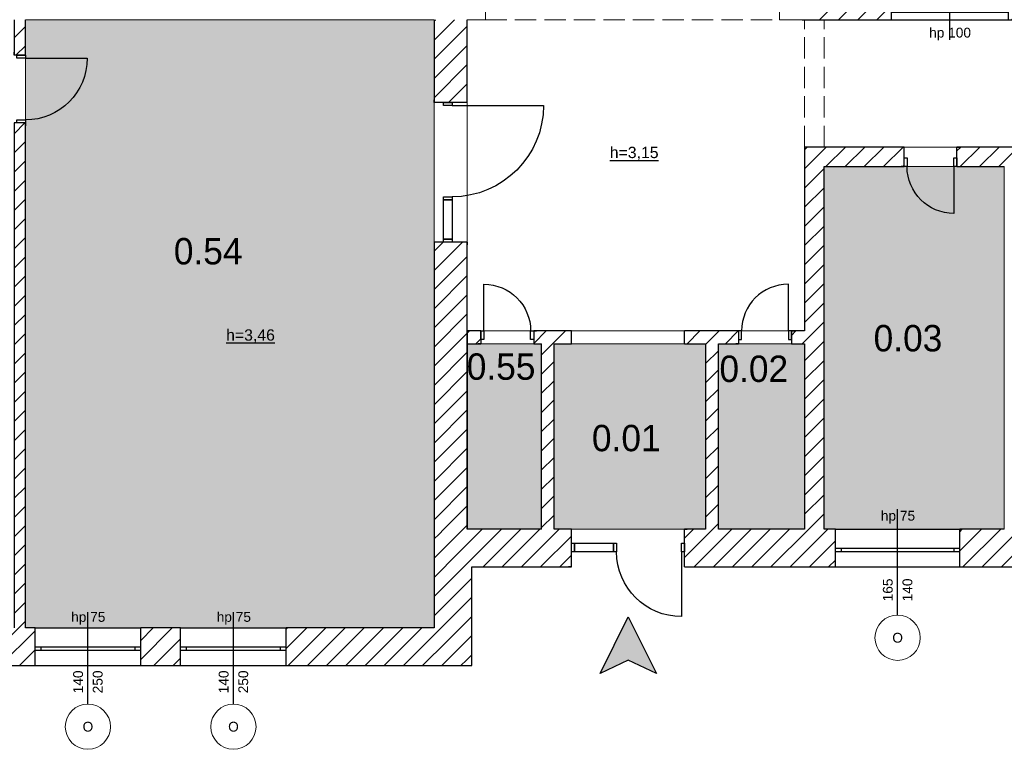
# Model space of a CAD drawing. Header units: millimetres. Extents: x -40063 to 512011, y 350190 to 687060.
# Tile 21 of 256: x 75052 to 88107, y 454526 to 464207. Entities that reach past the tile are written whole.
import ezdxf
from ezdxf.enums import TextEntityAlignment as Align

# ---------------------------------------------------------------- set-up
doc = ezdxf.new("R2010")
doc.units = ezdxf.units.MM
doc.linetypes.add('Krawędzie ukryte', pattern=[391.222223, 282.222223, -109])
doc.layers.get('0').update_dxf_attribs({"color": 8})
for name, color, linetype in [('2D - Ogólne', 8, 'Continuous'), ('Elementy Modelu - Strefy', 8, 'Continuous'), ('Konstrukcja - Ściany zew', 8, 'Continuous'), ('Opisy - Teksty', 8, 'Continuous')]:
    doc.layers.add(name, color=color, linetype=linetype)
doc.styles.add('GENERATED_STYLE_1', font='arial.ttf')
doc.styles.add('GENERATED_STYLE_2', font='txt')
doc.styles.get("Standard").update_dxf_attribs({"font": 'arial.ttf'})
pattern_1 = [(45, (2007650.3, -1666877.53), (-127.279217, 127.279217), [])]

# ---------------------------------------------------------------- blocks, each defined once
blk = doc.blocks.new('korytarz_0.55_44', base_point=(4356227, -2103445))
at = {"layer": 'Elementy Modelu - Strefy', "linetype": 'Continuous', "lineweight": 0}
blk.add_hatch(color=255, dxfattribs=at).paths.add_polyline_path([(4355743, -2103142), (4355743, -2105602), (4356723, -2105602), (4356723, -2103142)])
at = {"linetype": 'Continuous', "lineweight": 0, "flags": 1}
for tag in ['ROOM_NAME', 'ROOM_NUMBER', 'ROOM_AREA', 'ROOM_PERIM', 'ROOM_WALLS_SURF', 'ROOM_DOORS_SURF', 'ROOM_WINDS_SURF', 'ROOM_BASELEV', 'ROOM_HEIGHT', 'ROOM_NET_AREA', 'ROOM_REDUCED_AREA', 'ROOM_CALC_AREA', 'ROOM_VOLUME']:
    blk.add_attdef(tag, text='', height=200, dxfattribs=at).set_placement((4356227, -2103502), align=Align.BOTTOM_LEFT)
at = {"layer": 'Elementy Modelu - Strefy', "color": 5, "lineweight": 13, "insert": (4355733, -2103270), "char_height": 350, "attachment_point": 1, "style": 'GENERATED_STYLE_2'}
blk.add_mtext('{0.55}', dxfattribs=at)
blk = doc.blocks.new('sala 1_0.54_50', base_point=(4352369, -2101914))
at = {"layer": 'Elementy Modelu - Strefy', "linetype": 'Continuous', "lineweight": 0}
blk.add_hatch(color=255, dxfattribs=at).paths.add_polyline_path([(4349881, -2098842), (4349881, -2106912), (4355301, -2106912), (4355301, -2098842)])
at = {"linetype": 'Continuous', "lineweight": 0, "flags": 1}
for tag in ['ROOM_NAME', 'ROOM_NUMBER', 'ROOM_AREA', 'ROOM_PERIM', 'ROOM_WALLS_SURF', 'ROOM_DOORS_SURF', 'ROOM_WINDS_SURF', 'ROOM_BASELEV', 'ROOM_HEIGHT', 'ROOM_NET_AREA', 'ROOM_REDUCED_AREA', 'ROOM_CALC_AREA', 'ROOM_VOLUME']:
    blk.add_attdef(tag, text='', height=200, dxfattribs=at).set_placement((4352369, -2101971), align=Align.BOTTOM_LEFT)
at = {"layer": 'Elementy Modelu - Strefy', "color": 5, "lineweight": 13, "insert": (4351850, -2101739), "char_height": 350, "attachment_point": 1, "style": 'GENERATED_STYLE_2'}
blk.add_mtext('{0.54}', dxfattribs=at)
blk = doc.blocks.new('pokój dyrektora_0.03_116', base_point=(4361645, -2103068))
at = {"layer": 'Elementy Modelu - Strefy', "linetype": 'Continuous', "lineweight": 0}
blk.add_hatch(color=255, dxfattribs=at).paths.add_polyline_path([(4360471, -2105602), (4362861, -2105602), (4362861, -2100792), (4360471, -2100792)])
at = {"linetype": 'Continuous', "lineweight": 0, "flags": 1}
for tag in ['ROOM_NAME', 'ROOM_NUMBER', 'ROOM_AREA', 'ROOM_PERIM', 'ROOM_WALLS_SURF', 'ROOM_DOORS_SURF', 'ROOM_WINDS_SURF', 'ROOM_BASELEV', 'ROOM_HEIGHT', 'ROOM_NET_AREA', 'ROOM_REDUCED_AREA', 'ROOM_CALC_AREA', 'ROOM_VOLUME']:
    blk.add_attdef(tag, text='', height=200, dxfattribs=at).set_placement((4361645, -2103125), align=Align.BOTTOM_LEFT)
at = {"layer": 'Elementy Modelu - Strefy', "color": 5, "lineweight": 13, "insert": (4361128, -2102893), "char_height": 350, "attachment_point": 1, "style": 'GENERATED_STYLE_2'}
blk.add_mtext('{0.03}', dxfattribs=at)
blk = doc.blocks.new('archiwum_0.02_118', base_point=(4359603, -2103474))
at = {"layer": 'Elementy Modelu - Strefy', "linetype": 'Continuous', "lineweight": 0}
blk.add_hatch(color=255, dxfattribs=at).paths.add_polyline_path([(4360211, -2105602), (4360211, -2103142), (4359071, -2103142), (4359071, -2105602)])
at = {"linetype": 'Continuous', "lineweight": 0, "flags": 1}
for tag in ['ROOM_NAME', 'ROOM_NUMBER', 'ROOM_AREA', 'ROOM_PERIM', 'ROOM_WALLS_SURF', 'ROOM_DOORS_SURF', 'ROOM_WINDS_SURF', 'ROOM_BASELEV', 'ROOM_HEIGHT', 'ROOM_NET_AREA', 'ROOM_REDUCED_AREA', 'ROOM_CALC_AREA', 'ROOM_VOLUME']:
    blk.add_attdef(tag, text='', height=200, dxfattribs=at).set_placement((4359603, -2103531), align=Align.BOTTOM_LEFT)
at = {"layer": 'Elementy Modelu - Strefy', "color": 5, "lineweight": 13, "insert": (4359084, -2103299), "char_height": 350, "attachment_point": 1, "style": 'GENERATED_STYLE_2'}
blk.add_mtext('{0.02}', dxfattribs=at)
blk = doc.blocks.new('wiatrołap_0.01_122', base_point=(4357861, -2104393))
at = {"layer": 'Elementy Modelu - Strefy', "linetype": 'Continuous', "lineweight": 0}
blk.add_hatch(color=255, dxfattribs=at).paths.add_polyline_path([(4356891, -2105602), (4358901, -2105602), (4358901, -2103142), (4356891, -2103142)])
at = {"linetype": 'Continuous', "lineweight": 0, "flags": 1}
for tag in ['ROOM_NAME', 'ROOM_NUMBER', 'ROOM_AREA', 'ROOM_PERIM', 'ROOM_WALLS_SURF', 'ROOM_DOORS_SURF', 'ROOM_WINDS_SURF', 'ROOM_BASELEV', 'ROOM_HEIGHT', 'ROOM_NET_AREA', 'ROOM_REDUCED_AREA', 'ROOM_CALC_AREA', 'ROOM_VOLUME']:
    blk.add_attdef(tag, text='', height=200, dxfattribs=at).set_placement((4357861, -2104450), align=Align.BOTTOM_LEFT)
at = {"layer": 'Elementy Modelu - Strefy', "color": 5, "lineweight": 13, "insert": (4357393, -2104218), "char_height": 350, "attachment_point": 1, "style": 'GENERATED_STYLE_2'}
blk.add_mtext('{0.01}', dxfattribs=at)
blk = doc.blocks.new('Okno 16')
at = {"layer": 'Konstrukcja - Ściany zew', "linetype": 'Continuous'}
for p, q in [((-825, 200), (825, 200)), ((-750, 0), (-825, 0)), ((-825, 0), (-825, -50)), ((-750, -50), (-750, 0)), ((750, 0), (-750, 0)), ((825, 0), (750, 0)), ((750, 0), (750, -50)), ((825, 0), (825, -50)), ((-825, -50), (-750, -50)), ((-750, -50), (750, -50)), ((750, -50), (825, -50)), ((-825, -300), (825, -300))]:
    blk.add_line(p, q, dxfattribs=at)
blk = doc.blocks.new('Znacznik O 16_123')
at = {"layer": 'Konstrukcja - Ściany zew', "linetype": 'Continuous'}
blk.add_line((0, -1140), (0, 268), dxfattribs=at)
at = {"layer": 'Konstrukcja - Ściany zew', "color": 251, "linetype": 'Continuous', "lineweight": 13}
for start, end in [(0, 180), (180, 0)]:
    blk.add_arc((0, -1440), 300, start, end, dxfattribs=at)
at = {"layer": 'Konstrukcja - Ściany zew', "char_height": 130, "attachment_point": 7, "style": 'GENERATED_STYLE_1'}
for s, insert in [('{hp 75}', (-222, 75)), ('{O}', (-70, -1507))]:
    blk.add_mtext(s, dxfattribs=dict(at, insert=insert))
at = {"layer": 'Konstrukcja - Ściany zew', "char_height": 130, "attachment_point": 7, "rotation": 90, "style": 'GENERATED_STYLE_1'}
for s, insert in [('{165}', (-63, -957)), ('{140}', (197, -957))]:
    blk.add_mtext(s, dxfattribs=dict(at, insert=insert))
blk = doc.blocks.new('Okno 16_2')
at = {"layer": 'Konstrukcja - Ściany zew', "linetype": 'Continuous'}
for p, q in [((-825, 200), (825, 200)), ((-750, 0), (-825, 0)), ((-825, 0), (-825, -50)), ((-750, -50), (-750, 0)), ((750, 0), (-750, 0)), ((825, 0), (750, 0)), ((750, 0), (750, -50)), ((825, 0), (825, -50)), ((-825, -50), (-750, -50)), ((-750, -50), (750, -50)), ((750, -50), (825, -50)), ((-825, -300), (825, -300))]:
    blk.add_line(p, q, dxfattribs=at)
blk = doc.blocks.new('Znacznik O 16_124')
at = {"layer": 'Konstrukcja - Ściany zew', "linetype": 'Continuous'}
blk.add_line((0, -1140), (0, 268), dxfattribs=at)
at = {"layer": 'Konstrukcja - Ściany zew', "color": 251, "linetype": 'Continuous', "lineweight": 13}
for start, end in [(0, 180), (180, 0)]:
    blk.add_arc((0, -1440), 300, start, end, dxfattribs=at)
at = {"layer": 'Konstrukcja - Ściany zew', "char_height": 130, "attachment_point": 7, "style": 'GENERATED_STYLE_1'}
for s, insert in [('{hp 75}', (-222, 75)), ('{O}', (-70, -1507))]:
    blk.add_mtext(s, dxfattribs=dict(at, insert=insert))
at = {"layer": 'Konstrukcja - Ściany zew', "char_height": 130, "attachment_point": 7, "rotation": 90, "style": 'GENERATED_STYLE_1'}
for s, insert in [('{165}', (-63, -957)), ('{140}', (197, -957))]:
    blk.add_mtext(s, dxfattribs=dict(at, insert=insert))
blk = doc.blocks.new('Drzwi z panelem bocznym 16')
at = {"layer": 'Konstrukcja - Ściany zew', "linetype": 'Continuous'}
for p, q in [((710, 0), (710, 860)), ((-750, 200), (-787, 200)), ((-750, 200), (-750, 0)), ((750, 200), (750, 0)), ((750, 200), (787, 200)), ((-710, 0), (-750, 0)), ((-750, 0), (-750, -115)), ((-750, 0), (-750, -115)), ((-190, 0), (-710, 0)), ((-710, 0), (-710, -115)), ((-710, -115), (-710, 0)), ((-190, -115), (-190, 0)), ((-150, 0), (-190, 0)), ((-190, 0), (-190, -115)), ((-150, -115), (-150, 0)), ((750, 0), (710, 0)), ((710, 0), (710, -115)), ((750, -115), (750, 0)), ((750, 0), (750, -115)), ((-750, -115), (-710, -115)), ((-750, -115), (-750, -300)), ((-710, -115), (-190, -115)), ((-190, -115), (-150, -115)), ((710, -115), (750, -115)), ((750, -115), (750, -300)), ((-750, -300), (-787, -300)), ((750, -300), (787, -300))]:
    blk.add_line(p, q, dxfattribs=at)
blk.add_arc((710, 0), 860, 90, 180, dxfattribs=at)
blk = doc.blocks.new('Ściana_1', base_point=(4355301, -2105602))
at = {"layer": 'Konstrukcja - Ściany zew', "linetype": 'Continuous'}
h = blk.add_hatch(dxfattribs=at)
h.set_pattern_fill('Bloczki_ceramiczne', color=256, style=0, pattern_type=2)
h.set_pattern_definition(pattern_1)
h.paths.add_polyline_path([(4355301, -2105602), (4355801, -2106102), (4357121, -2106102), (4357121, -2105902), (4357121, -2105787), (4357121, -2105602)])
h = blk.add_hatch(dxfattribs=at)
h.set_pattern_fill('Bloczki_ceramiczne', color=256, style=0, pattern_type=2)
h.set_pattern_definition(pattern_1)
h.paths.add_polyline_path([(4358621, -2105787), (4358621, -2105902), (4358621, -2106102), (4360621, -2106102), (4360621, -2105902), (4360621, -2105852), (4360621, -2105602), (4358621, -2105602)])
h = blk.add_hatch(dxfattribs=at)
h.set_pattern_fill('Bloczki_ceramiczne', color=256, style=0, pattern_type=2)
h.set_pattern_definition(pattern_1)
h.paths.add_polyline_path([(4362271, -2105852), (4362271, -2105902), (4362271, -2106102), (4363441, -2106102), (4363441, -2105902), (4363441, -2105852), (4363441, -2105602), (4362271, -2105602)])
h = blk.add_hatch(dxfattribs=at)
h.set_pattern_fill('Bloczki_ceramiczne', color=256, style=0, pattern_type=2)
h.set_pattern_definition(pattern_1)
h.paths.add_polyline_path([(4365091, -2106102), (4365461, -2106102), (4365961, -2105602), (4365091, -2105602), (4365091, -2105852), (4365091, -2105902)])
for p, q in [((4357121, -2105602), (4357084, -2105602)), ((4357121, -2105787), (4357121, -2105602)), ((4358621, -2105602), (4358658, -2105602)), ((4358621, -2105787), (4358621, -2105602)), ((4360621, -2105852), (4360621, -2105602)), ((4362271, -2105852), (4362271, -2105602)), ((4363441, -2105852), (4363441, -2105602)), ((4365091, -2105852), (4365091, -2105602)), ((4357121, -2105902), (4357121, -2105787)), ((4358621, -2105902), (4358621, -2105787)), ((4360621, -2105902), (4360621, -2105852)), ((4362271, -2105902), (4362271, -2105852)), ((4363441, -2105902), (4363441, -2105852)), ((4365091, -2105902), (4365091, -2105852)), ((4357121, -2106102), (4357121, -2105902)), ((4357121, -2106102), (4357121, -2105902)), ((4358621, -2106102), (4358621, -2105902)), ((4358621, -2106102), (4358621, -2105902)), ((4360621, -2106102), (4360621, -2105902)), ((4362271, -2106102), (4362271, -2105902)), ((4363441, -2106102), (4363441, -2105902)), ((4365091, -2106102), (4365091, -2105902)), ((4357121, -2106102), (4357084, -2106102)), ((4358621, -2106102), (4358658, -2106102))]:
    blk.add_line(p, q, dxfattribs=at)
at = {"layer": 'Konstrukcja - Ściany zew', "linetype": 'Continuous', "flags": 128}
for points in [[(4356721, -2105602), (4355741, -2105602)], [(4357121, -2105602), (4356891, -2105602)], [(4358901, -2105602), (4358621, -2105602)], [(4360211, -2105602), (4359071, -2105602)], [(4360621, -2105602), (4360471, -2105602)], [(4362861, -2105602), (4362271, -2105602)], [(4363441, -2105602), (4362981, -2105602)], [(4365711, -2105602), (4365091, -2105602)], [(4355801, -2106102), (4357121, -2106102)], [(4358621, -2106102), (4360621, -2106102)], [(4362271, -2106102), (4363441, -2106102)], [(4365091, -2106102), (4365461, -2106102)]]:
    blk.add_lwpolyline(points, dxfattribs=at)
at = {"layer": 'Konstrukcja - Ściany zew'}
for name, p in [('Znacznik O 16_123', (4361446, -2105602)), ('Znacznik O 16_124', (4364266, -2105602))]:
    blk.add_blockref(name, p, dxfattribs=at)
at = {"layer": 'Konstrukcja - Ściany zew', "linetype": 'Continuous', "xscale": -1, "zscale": 1000, "rotation": 180}
for name, p in [('Drzwi z panelem bocznym 16', (4357871, -2105902)), ('Okno 16', (4361446, -2105902))]:
    blk.add_blockref(name, p, dxfattribs=at)
at = {"layer": 'Konstrukcja - Ściany zew', "linetype": 'Continuous', "zscale": 1000, "rotation": 180}
blk.add_blockref('Okno 16_2', (4364266, -2105902), dxfattribs=at)
blk = doc.blocks.new('Okno 16_6')
at = {"layer": 'Konstrukcja - Ściany zew', "linetype": 'Continuous'}
for p, q in [((-775, 200), (775, 200)), ((-700, 0), (-775, 0)), ((-775, 0), (-775, -50)), ((-700, -50), (-700, 0)), ((700, 0), (-700, 0)), ((775, 0), (700, 0)), ((700, 0), (700, -50)), ((775, 0), (775, -50)), ((-775, -50), (-700, -50)), ((-700, -50), (700, -50)), ((700, -50), (775, -50)), ((-775, -150), (775, -150))]:
    blk.add_line(p, q, dxfattribs=at)
blk = doc.blocks.new('Znacznik O 16_117')
at = {"layer": 'Konstrukcja - Ściany zew', "linetype": 'Continuous'}
blk.add_line((0, -990), (0, 268), dxfattribs=at)
at = {"layer": 'Konstrukcja - Ściany zew', "color": 251, "linetype": 'Continuous', "lineweight": 13}
for start, end in [(0, 180), (180, 0)]:
    blk.add_arc((0, -1290), 300, start, end, dxfattribs=at)
at = {"layer": 'Konstrukcja - Ściany zew', "char_height": 130, "attachment_point": 7, "style": 'GENERATED_STYLE_1'}
for s, insert, rotation in [('{hp 100}', (272, 276), 180), ('{140}', (-197, -511), 270), ('{155}', (63, -511), 270), ('{O}', (70, -1223), 180)]:
    blk.add_mtext(s, dxfattribs=dict(at, insert=insert, rotation=rotation))
blk = doc.blocks.new('Okno 16_7')
at = {"layer": 'Konstrukcja - Ściany zew', "linetype": 'Continuous'}
for p, q in [((-400, 200), (400, 200)), ((-325, 0), (-400, 0)), ((-400, 0), (-400, -50)), ((-325, -50), (-325, 0)), ((325, 0), (-325, 0)), ((400, 0), (325, 0)), ((325, 0), (325, -50)), ((400, 0), (400, -50)), ((-400, -50), (-325, -50)), ((-325, -50), (325, -50)), ((325, -50), (400, -50)), ((-400, -150), (400, -150))]:
    blk.add_line(p, q, dxfattribs=at)
blk = doc.blocks.new('Znacznik O 16_118')
at = {"layer": 'Konstrukcja - Ściany zew', "linetype": 'Continuous'}
blk.add_line((0, -990), (0, 268), dxfattribs=at)
at = {"layer": 'Konstrukcja - Ściany zew', "color": 251, "linetype": 'Continuous', "lineweight": 13}
for start, end in [(0, 180), (180, 0)]:
    blk.add_arc((0, -1290), 300, start, end, dxfattribs=at)
at = {"layer": 'Konstrukcja - Ściany zew', "char_height": 130, "attachment_point": 7, "style": 'GENERATED_STYLE_1'}
for s, insert, rotation in [('{hp 100}', (272, 276), 180), ('{80}', (-197, -610), 270), ('{80}', (63, -610), 270), ('{O}', (70, -1223), 180)]:
    blk.add_mtext(s, dxfattribs=dict(at, insert=insert, rotation=rotation))
blk = doc.blocks.new('Okno 16_8')
at = {"layer": 'Konstrukcja - Ściany zew', "linetype": 'Continuous'}
for p, q in [((-400, 200), (400, 200)), ((-325, 0), (-400, 0)), ((-400, 0), (-400, -50)), ((-325, -50), (-325, 0)), ((325, 0), (-325, 0)), ((400, 0), (325, 0)), ((325, 0), (325, -50)), ((400, 0), (400, -50)), ((-400, -50), (-325, -50)), ((-325, -50), (325, -50)), ((325, -50), (400, -50)), ((-400, -150), (400, -150))]:
    blk.add_line(p, q, dxfattribs=at)
blk = doc.blocks.new('Znacznik O 16_119')
at = {"layer": 'Konstrukcja - Ściany zew', "linetype": 'Continuous'}
blk.add_line((0, -990), (0, 268), dxfattribs=at)
at = {"layer": 'Konstrukcja - Ściany zew', "color": 251, "linetype": 'Continuous', "lineweight": 13}
for start, end in [(0, 180), (180, 0)]:
    blk.add_arc((0, -1290), 300, start, end, dxfattribs=at)
at = {"layer": 'Konstrukcja - Ściany zew', "char_height": 130, "attachment_point": 7, "style": 'GENERATED_STYLE_1'}
for s, insert, rotation in [('{hp 100}', (272, 276), 180), ('{80}', (-197, -610), 270), ('{80}', (63, -610), 270), ('{O}', (70, -1223), 180)]:
    blk.add_mtext(s, dxfattribs=dict(at, insert=insert, rotation=rotation))
blk = doc.blocks.new('Ściana_5', base_point=(4370861, -2098842))
at = {"layer": 'Konstrukcja - Ściany zew', "linetype": 'Continuous'}
h = blk.add_hatch(dxfattribs=at)
h.set_pattern_fill('Bloczki_ceramiczne', color=256, style=0, pattern_type=2)
h.set_pattern_definition(pattern_1)
h.paths.add_polyline_path([(4360181, -2098842), (4361361, -2098842), (4361361, -2098742), (4361361, -2098692), (4361361, -2098492), (4360681, -2098492)])
h = blk.add_hatch(dxfattribs=at)
h.set_pattern_fill('Bloczki_ceramiczne', color=256, style=0, pattern_type=2)
h.set_pattern_definition(pattern_1)
h.paths.add_polyline_path([(4362911, -2098742), (4362911, -2098842), (4364641, -2098842), (4364641, -2098742), (4364641, -2098692), (4364641, -2098492), (4362911, -2098492), (4362911, -2098692)])
h = blk.add_hatch(dxfattribs=at)
h.set_pattern_fill('Bloczki_ceramiczne', color=256, style=0, pattern_type=2)
h.set_pattern_definition(pattern_1)
h.paths.add_polyline_path([(4365441, -2098742), (4365441, -2098842), (4366491, -2098842), (4366491, -2098742), (4366491, -2098692), (4366491, -2098492), (4365441, -2098492), (4365441, -2098692)])
h = blk.add_hatch(dxfattribs=at)
h.set_pattern_fill('Bloczki_ceramiczne', color=256, style=0, pattern_type=2)
h.set_pattern_definition(pattern_1)
h.paths.add_polyline_path([(4367291, -2098492), (4367291, -2098692), (4367291, -2098742), (4367291, -2098842), (4370861, -2098842), (4371361, -2098492)])
for p, q in [((4361361, -2098492), (4361361, -2098692)), ((4362911, -2098492), (4362911, -2098692)), ((4364641, -2098492), (4364641, -2098692)), ((4365441, -2098492), (4365441, -2098692)), ((4366491, -2098492), (4366491, -2098692)), ((4367291, -2098492), (4367291, -2098692)), ((4361361, -2098692), (4361361, -2098742)), ((4362911, -2098692), (4362911, -2098742)), ((4364641, -2098692), (4364641, -2098742)), ((4365441, -2098692), (4365441, -2098742)), ((4366491, -2098692), (4366491, -2098742)), ((4367291, -2098692), (4367291, -2098742)), ((4361361, -2098742), (4361361, -2098842)), ((4362911, -2098742), (4362911, -2098842)), ((4364641, -2098742), (4364641, -2098842)), ((4365441, -2098742), (4365441, -2098842)), ((4366491, -2098742), (4366491, -2098842)), ((4367291, -2098742), (4367291, -2098842))]:
    blk.add_line(p, q, dxfattribs=at)
at = {"layer": 'Konstrukcja - Ściany zew', "linetype": 'Continuous', "flags": 128}
for points in [[(4361361, -2098492), (4360681, -2098492)], [(4364641, -2098492), (4362911, -2098492)], [(4366491, -2098492), (4365441, -2098492)], [(4371361, -2098492), (4367291, -2098492)], [(4360181, -2098842), (4361361, -2098842)], [(4362911, -2098842), (4364342, -2098842)], [(4364462, -2098842), (4364641, -2098842)], [(4365441, -2098842), (4365711, -2098842)], [(4365961, -2098842), (4366491, -2098842)], [(4367291, -2098842), (4370861, -2098842)]]:
    blk.add_lwpolyline(points, dxfattribs=at)
at = {"layer": 'Konstrukcja - Ściany zew', "rotation": 180}
for name, p in [('Znacznik O 16_117', (4362136, -2098842)), ('Znacznik O 16_118', (4365041, -2098842)), ('Znacznik O 16_119', (4366891, -2098842))]:
    blk.add_blockref(name, p, dxfattribs=at)
at = {"layer": 'Konstrukcja - Ściany zew', "linetype": 'Continuous', "zscale": 1000}
for name, p in [('Okno 16_6', (4362136, -2098692)), ('Okno 16_7', (4365041, -2098692))]:
    blk.add_blockref(name, p, dxfattribs=at)
at = {"layer": 'Konstrukcja - Ściany zew', "linetype": 'Continuous', "xscale": -1, "zscale": 1000}
blk.add_blockref('Okno 16_8', (4366891, -2098692), dxfattribs=at)
blk = doc.blocks.new('Ściana_7', base_point=(4356891, -2103142))
at = {"layer": 'Konstrukcja - Ściany zew', "linetype": 'Continuous'}
h = blk.add_hatch(dxfattribs=at)
h.set_pattern_fill('Bloczki_ceramiczne', color=256, style=0, pattern_type=2)
h.set_pattern_definition(pattern_1)
h.paths.add_polyline_path([(4356721, -2103142), (4356721, -2105602), (4356891, -2105602), (4356891, -2103142)])
at = {"layer": 'Konstrukcja - Ściany zew', "linetype": 'Continuous', "flags": 128}
for points in [[(4356721, -2103142), (4356721, -2105602)], [(4356891, -2105602), (4356891, -2103142)]]:
    blk.add_lwpolyline(points, dxfattribs=at)
blk = doc.blocks.new('Ściana_8', base_point=(4358901, -2103142))
at = {"layer": 'Konstrukcja - Ściany zew', "linetype": 'Continuous'}
h = blk.add_hatch(dxfattribs=at)
h.set_pattern_fill('Bloczki_ceramiczne', color=256, style=0, pattern_type=2)
h.set_pattern_definition(pattern_1)
h.paths.add_polyline_path([(4358901, -2103142), (4358901, -2105602), (4359071, -2105602), (4359071, -2103142)])
at = {"layer": 'Konstrukcja - Ściany zew', "linetype": 'Continuous', "flags": 128}
for points in [[(4358901, -2103142), (4358901, -2105602)], [(4359071, -2105602), (4359071, -2103142)]]:
    blk.add_lwpolyline(points, dxfattribs=at)
blk = doc.blocks.new('Prosty otwór drzwiowy')
at = {"layer": 'Konstrukcja - Ściany zew', "linetype": 'Continuous'}
for p, q in [((-750, 0), (-750, -170)), ((750, 0), (750, -170))]:
    blk.add_line(p, q, dxfattribs=at)
blk = doc.blocks.new('Drzwi 16_2')
at = {"layer": 'Konstrukcja - Ściany zew', "linetype": 'Continuous'}
for p, q in [((310, 0), (310, 620)), ((-350, 0), (-387, 0)), ((-310, 0), (-350, 0)), ((-350, 0), (-350, -115)), ((-350, 0), (-350, -115)), ((-310, -115), (-310, 0)), ((350, 0), (310, 0)), ((310, 0), (310, -115)), ((350, -115), (350, 0)), ((350, 0), (350, -115)), ((350, 0), (387, 0)), ((-350, -115), (-310, -115)), ((-350, -115), (-350, -170)), ((310, -115), (350, -115)), ((350, -115), (350, -170)), ((-350, -170), (-387, -170)), ((350, -170), (387, -170))]:
    blk.add_line(p, q, dxfattribs=at)
blk.add_arc((310, 0), 620, 90, 180, dxfattribs=at)
blk = doc.blocks.new('Drzwi 16_3')
at = {"layer": 'Konstrukcja - Ściany zew', "linetype": 'Continuous'}
for p, q in [((310, 0), (310, 620)), ((-350, 0), (-387, 0)), ((-310, 0), (-350, 0)), ((-350, 0), (-350, -115)), ((-350, 0), (-350, -115)), ((-310, -115), (-310, 0)), ((350, 0), (310, 0)), ((310, 0), (310, -115)), ((350, -115), (350, 0)), ((350, 0), (350, -115)), ((350, 0), (387, 0)), ((-350, -115), (-310, -115)), ((-350, -115), (-350, -170)), ((310, -115), (350, -115)), ((350, -115), (350, -170)), ((-350, -170), (-387, -170)), ((350, -170), (387, -170))]:
    blk.add_line(p, q, dxfattribs=at)
blk.add_arc((310, 0), 620, 90, 180, dxfattribs=at)
blk = doc.blocks.new('Ściana_9', base_point=(4360211, -2103142))
at = {"layer": 'Konstrukcja - Ściany zew', "linetype": 'Continuous'}
h = blk.add_hatch(dxfattribs=at)
h.set_pattern_fill('Bloczki_ceramiczne', color=256, style=0, pattern_type=2)
h.set_pattern_definition(pattern_1)
h.paths.add_polyline_path([(4355741, -2103142), (4355921, -2103142), (4355921, -2103087), (4355921, -2102972), (4355741, -2102972)])
h = blk.add_hatch(dxfattribs=at)
h.set_pattern_fill('Bloczki_ceramiczne', color=256, style=0, pattern_type=2)
h.set_pattern_definition(pattern_1)
h.paths.add_polyline_path([(4356621, -2103087), (4356621, -2103142), (4357121, -2103142), (4357121, -2102972), (4356621, -2102972)])
h = blk.add_hatch(dxfattribs=at)
h.set_pattern_fill('Bloczki_ceramiczne', color=256, style=0, pattern_type=2)
h.set_pattern_definition(pattern_1)
h.paths.add_polyline_path([(4358621, -2103142), (4359338, -2103142), (4359338, -2103087), (4359338, -2102972), (4358621, -2102972)])
h = blk.add_hatch(dxfattribs=at)
h.set_pattern_fill('Bloczki_ceramiczne', color=256, style=0, pattern_type=2)
h.set_pattern_definition(pattern_1)
h.paths.add_polyline_path([(4360038, -2102972), (4360038, -2103087), (4360038, -2103142), (4360211, -2103142), (4360211, -2102972)])
for p, q in [((4355921, -2102972), (4355884, -2102972)), ((4355921, -2102972), (4355921, -2103087)), ((4356621, -2102972), (4356658, -2102972)), ((4356621, -2102972), (4356621, -2103087)), ((4359338, -2102972), (4359301, -2102972)), ((4359338, -2102972), (4359338, -2103087)), ((4360038, -2102972), (4360075, -2102972)), ((4360038, -2102972), (4360038, -2103087)), ((4355921, -2103142), (4355884, -2103142)), ((4355921, -2103087), (4355921, -2103142)), ((4356621, -2103087), (4356621, -2103142)), ((4356621, -2103142), (4356658, -2103142)), ((4359338, -2103142), (4359301, -2103142)), ((4359338, -2103087), (4359338, -2103142)), ((4360038, -2103087), (4360038, -2103142)), ((4360038, -2103142), (4360075, -2103142))]:
    blk.add_line(p, q, dxfattribs=at)
at = {"layer": 'Konstrukcja - Ściany zew', "linetype": 'Continuous', "flags": 128}
for points in [[(4355921, -2102972), (4355741, -2102972)], [(4355741, -2102972), (4355741, -2103142)], [(4357121, -2102972), (4356621, -2102972)], [(4359338, -2102972), (4358621, -2102972)], [(4360211, -2102972), (4360038, -2102972)], [(4355741, -2103142), (4355921, -2103142)], [(4356621, -2103142), (4356721, -2103142)], [(4356891, -2103142), (4357121, -2103142)], [(4358621, -2103142), (4358901, -2103142)], [(4359071, -2103142), (4359338, -2103142)], [(4360038, -2103142), (4360211, -2103142)]]:
    blk.add_lwpolyline(points, dxfattribs=at)
at = {"layer": 'Konstrukcja - Ściany zew', "linetype": 'Continuous', "xscale": -1, "zscale": 1000}
blk.add_blockref('Drzwi 16_2', (4356271, -2102972), dxfattribs=at)
at = {"layer": 'Konstrukcja - Ściany zew', "linetype": 'Continuous', "zscale": 1000}
blk.add_blockref('Drzwi 16_3', (4359688, -2102972), dxfattribs=at)
at = {"layer": 'Konstrukcja - Ściany zew', "linetype": 'Continuous', "xscale": -1, "zscale": 1000, "rotation": 180}
blk.add_blockref('Prosty otwór drzwiowy', (4357871, -2103142), dxfattribs=at)
blk = doc.blocks.new('Ściana_10', base_point=(4355301, -2105602))
at = {"layer": 'Konstrukcja - Ściany zew', "linetype": 'Continuous'}
h = blk.add_hatch(dxfattribs=at)
h.set_pattern_fill('Bloczki_ceramiczne', color=256, style=0, pattern_type=2)
h.set_pattern_definition(pattern_1)
h.paths.add_polyline_path([(4355301, -2105602), (4355301, -2106912), (4355801, -2107412), (4355801, -2106102)])
at = {"layer": 'Konstrukcja - Ściany zew', "linetype": 'Continuous', "flags": 128}
for points in [[(4355301, -2105602), (4355301, -2106912)], [(4355801, -2107412), (4355801, -2106102)]]:
    blk.add_lwpolyline(points, dxfattribs=at)
blk = doc.blocks.new('Okno 16_10')
at = {"layer": 'Konstrukcja - Ściany zew', "linetype": 'Continuous'}
for p, q in [((-700, 200), (700, 200)), ((-625, 0), (-700, 0)), ((-700, 0), (-700, -50)), ((-625, -50), (-625, 0)), ((625, 0), (-625, 0)), ((700, 0), (625, 0)), ((625, 0), (625, -50)), ((700, 0), (700, -50)), ((-700, -50), (-625, -50)), ((-625, -50), (625, -50)), ((625, -50), (700, -50)), ((-700, -300), (700, -300))]:
    blk.add_line(p, q, dxfattribs=at)
blk = doc.blocks.new('Znacznik O 16_106')
at = {"layer": 'Konstrukcja - Ściany zew', "linetype": 'Continuous'}
blk.add_line((0, 510), (0, -708), dxfattribs=at)
at = {"layer": 'Konstrukcja - Ściany zew', "color": 251, "linetype": 'Continuous', "lineweight": 13}
for start, end in [(0, 180), (180, 0)]:
    blk.add_arc((0, 810), 300, start, end, dxfattribs=at)
at = {"layer": 'Konstrukcja - Ściany zew', "char_height": 130, "attachment_point": 7, "style": 'GENERATED_STYLE_1'}
for s, insert, rotation in [('{O}', (70, 877), 180), ('{250}', (-197, 367), 270), ('{140}', (63, 367), 270), ('{hp 75}', (222, -542), 180)]:
    blk.add_mtext(s, dxfattribs=dict(at, insert=insert, rotation=rotation))
blk = doc.blocks.new('Znacznik O 16_107')
at = {"layer": 'Konstrukcja - Ściany zew', "linetype": 'Continuous'}
blk.add_line((0, 510), (0, -708), dxfattribs=at)
at = {"layer": 'Konstrukcja - Ściany zew', "color": 251, "linetype": 'Continuous', "lineweight": 13}
for start, end in [(0, 180), (180, 0)]:
    blk.add_arc((0, 810), 300, start, end, dxfattribs=at)
at = {"layer": 'Konstrukcja - Ściany zew', "char_height": 130, "attachment_point": 7, "style": 'GENERATED_STYLE_1'}
for s, insert, rotation in [('{O}', (70, 877), 180), ('{250}', (-197, 367), 270), ('{140}', (63, 367), 270), ('{hp 75}', (222, -542), 180)]:
    blk.add_mtext(s, dxfattribs=dict(at, insert=insert, rotation=rotation))
blk = doc.blocks.new('Ściana_11', base_point=(4355301, -2106912))
at = {"layer": 'Konstrukcja - Ściany zew', "linetype": 'Continuous'}
h = blk.add_hatch(dxfattribs=at)
h.set_pattern_fill('Bloczki_ceramiczne', color=256, style=0, pattern_type=2)
h.set_pattern_definition(pattern_1)
h.paths.add_polyline_path([(4349480, -2107212), (4349480, -2107412), (4350010, -2107412), (4350010, -2107212), (4350010, -2107162), (4350010, -2106912), (4349480, -2106912), (4349480, -2107162)])
h = blk.add_hatch(dxfattribs=at)
h.set_pattern_fill('Bloczki_ceramiczne', color=256, style=0, pattern_type=2)
h.set_pattern_definition(pattern_1)
h.paths.add_polyline_path([(4351410, -2107212), (4351410, -2107412), (4351940, -2107412), (4351940, -2107212), (4351940, -2107162), (4351940, -2106912), (4351410, -2106912), (4351410, -2107162)])
h = blk.add_hatch(dxfattribs=at)
h.set_pattern_fill('Bloczki_ceramiczne', color=256, style=0, pattern_type=2)
h.set_pattern_definition(pattern_1)
h.paths.add_polyline_path([(4353340, -2106912), (4353340, -2107162), (4353340, -2107212), (4353340, -2107412), (4355801, -2107412), (4355301, -2106912)])
for p, q in [((4350010, -2107162), (4350010, -2106912)), ((4351410, -2107162), (4351410, -2106912)), ((4351940, -2107162), (4351940, -2106912)), ((4353340, -2107162), (4353340, -2106912)), ((4350010, -2107212), (4350010, -2107162)), ((4351410, -2107212), (4351410, -2107162)), ((4351940, -2107212), (4351940, -2107162)), ((4353340, -2107212), (4353340, -2107162)), ((4350010, -2107412), (4350010, -2107212)), ((4351410, -2107412), (4351410, -2107212)), ((4351940, -2107412), (4351940, -2107212)), ((4353340, -2107412), (4353340, -2107212))]:
    blk.add_line(p, q, dxfattribs=at)
at = {"layer": 'Konstrukcja - Ściany zew', "linetype": 'Continuous', "flags": 128}
for points in [[(4350010, -2106912), (4349881, -2106912)], [(4351940, -2106912), (4351410, -2106912)], [(4355301, -2106912), (4353340, -2106912)], [(4349480, -2107412), (4350010, -2107412)], [(4351410, -2107412), (4351940, -2107412)], [(4353340, -2107412), (4355801, -2107412)]]:
    blk.add_lwpolyline(points, dxfattribs=at)
at = {"layer": 'Konstrukcja - Ściany zew', "rotation": 180}
for name, p in [('Znacznik O 16_107', (4350710, -2107412)), ('Znacznik O 16_106', (4352640, -2107412))]:
    blk.add_blockref(name, p, dxfattribs=at)
at = {"layer": 'Konstrukcja - Ściany zew', "linetype": 'Continuous', "xscale": -1, "zscale": 1000, "rotation": 180}
for p in [(4350710, -2107212), (4352640, -2107212)]:
    blk.add_blockref('Okno 16_10', p, dxfattribs=at)
blk = doc.blocks.new('Ściana_13', base_point=(4360211, -2100532))
at = {"layer": 'Konstrukcja - Ściany zew', "linetype": 'Continuous'}
h = blk.add_hatch(dxfattribs=at)
h.set_pattern_fill('Bloczki_ceramiczne', color=256, style=0, pattern_type=2)
h.set_pattern_definition(pattern_1)
h.paths.add_polyline_path([(4360211, -2100532), (4360211, -2105602), (4360471, -2105602), (4360471, -2100792)])
at = {"layer": 'Konstrukcja - Ściany zew', "linetype": 'Continuous', "flags": 128}
for points in [[(4360211, -2100532), (4360211, -2102972)], [(4360471, -2105602), (4360471, -2100792)], [(4360211, -2103142), (4360211, -2105602)]]:
    blk.add_lwpolyline(points, dxfattribs=at)
blk = doc.blocks.new('Drzwi 16_6')
at = {"layer": 'Konstrukcja - Ściany zew', "linetype": 'Continuous'}
for p, q in [((410, 0), (410, 820)), ((-450, 0), (-487, 0)), ((-410, 0), (-450, 0)), ((-450, 0), (-450, -115)), ((-450, 0), (-450, -115)), ((-410, -115), (-410, 0)), ((450, 0), (410, 0)), ((410, 0), (410, -115)), ((450, -115), (450, 0)), ((450, 0), (450, -115)), ((450, 0), (487, 0)), ((-450, -115), (-410, -115)), ((-450, -115), (-450, -150)), ((410, -115), (450, -115)), ((450, -115), (450, -150)), ((-450, -150), (-487, -150)), ((450, -150), (487, -150))]:
    blk.add_line(p, q, dxfattribs=at)
blk.add_arc((410, 0), 820, 90, 180, dxfattribs=at)
blk = doc.blocks.new('Ściana_15', base_point=(4349881, -2098842))
at = {"layer": 'Konstrukcja - Ściany zew', "linetype": 'Continuous'}
h = blk.add_hatch(dxfattribs=at)
h.set_pattern_fill('Bloczki_ceramiczne', color=256, style=0, pattern_type=2)
h.set_pattern_definition(pattern_1)
h.paths.add_polyline_path([(4349731, -2098842), (4349731, -2099312), (4349766, -2099312), (4349881, -2099312), (4349881, -2098842)])
h = blk.add_hatch(dxfattribs=at)
h.set_pattern_fill('Bloczki_ceramiczne', color=256, style=0, pattern_type=2)
h.set_pattern_definition(pattern_1)
h.paths.add_polyline_path([(4349731, -2106912), (4349881, -2106912), (4349881, -2100212), (4349766, -2100212), (4349731, -2100212)])
for p, q in [((4349731, -2099312), (4349731, -2099275)), ((4349766, -2099312), (4349731, -2099312)), ((4349881, -2099312), (4349766, -2099312)), ((4349881, -2099312), (4349881, -2099275)), ((4349731, -2100212), (4349731, -2100249)), ((4349766, -2100212), (4349731, -2100212)), ((4349881, -2100212), (4349766, -2100212)), ((4349881, -2100212), (4349881, -2100249))]:
    blk.add_line(p, q, dxfattribs=at)
at = {"layer": 'Konstrukcja - Ściany zew', "linetype": 'Continuous', "flags": 128}
for points in [[(4349731, -2098842), (4349731, -2099312)], [(4349881, -2099312), (4349881, -2098842)], [(4349731, -2100212), (4349731, -2106912)], [(4349881, -2106912), (4349881, -2100212)]]:
    blk.add_lwpolyline(points, dxfattribs=at)
at = {"layer": 'Konstrukcja - Ściany zew', "linetype": 'Continuous', "xscale": -1, "zscale": 1000, "rotation": 270}
blk.add_blockref('Drzwi 16_6', (4349881, -2099762), dxfattribs=at)
blk = doc.blocks.new('Drzwi 16_7')
at = {"layer": 'Konstrukcja - Ściany zew', "linetype": 'Continuous'}
for p, q in [((310, 0), (310, 620)), ((-350, 0), (-387, 0)), ((-310, 0), (-350, 0)), ((-350, 0), (-350, -115)), ((-350, 0), (-350, -115)), ((-310, -115), (-310, 0)), ((350, 0), (310, 0)), ((310, 0), (310, -115)), ((350, -115), (350, 0)), ((350, 0), (350, -115)), ((350, 0), (387, 0)), ((-350, -115), (-310, -115)), ((-350, -115), (-350, -260)), ((310, -115), (350, -115)), ((350, -115), (350, -260)), ((-350, -260), (-387, -260)), ((350, -260), (387, -260))]:
    blk.add_line(p, q, dxfattribs=at)
blk.add_arc((310, 0), 620, 90, 180, dxfattribs=at)
blk = doc.blocks.new('Drzwi 16_8')
at = {"layer": 'Konstrukcja - Ściany zew', "linetype": 'Continuous'}
for p, q in [((310, 0), (310, 620)), ((-350, 0), (-387, 0)), ((-310, 0), (-350, 0)), ((-350, 0), (-350, -115)), ((-350, 0), (-350, -115)), ((-310, -115), (-310, 0)), ((350, 0), (310, 0)), ((310, 0), (310, -115)), ((350, -115), (350, 0)), ((350, 0), (350, -115)), ((350, 0), (387, 0)), ((-350, -115), (-310, -115)), ((-350, -115), (-350, -260)), ((310, -115), (350, -115)), ((350, -115), (350, -260)), ((-350, -260), (-387, -260)), ((350, -260), (387, -260))]:
    blk.add_line(p, q, dxfattribs=at)
blk.add_arc((310, 0), 620, 90, 180, dxfattribs=at)
blk = doc.blocks.new('Ściana_18', base_point=(4360211, -2100532))
at = {"layer": 'Konstrukcja - Ściany zew', "linetype": 'Continuous'}
h = blk.add_hatch(dxfattribs=at)
h.set_pattern_fill('Bloczki_ceramiczne', color=256, style=0, pattern_type=2)
h.set_pattern_definition(pattern_1)
h.paths.add_polyline_path([(4360211, -2100532), (4360471, -2100792), (4361532, -2100792), (4361532, -2100677), (4361532, -2100532)])
h = blk.add_hatch(dxfattribs=at)
h.set_pattern_fill('Bloczki_ceramiczne', color=256, style=0, pattern_type=2)
h.set_pattern_definition(pattern_1)
h.paths.add_polyline_path([(4362232, -2100532), (4362232, -2100677), (4362232, -2100792), (4363392, -2100792), (4363392, -2100677), (4363392, -2100532)])
h = blk.add_hatch(dxfattribs=at)
h.set_pattern_fill('Bloczki_ceramiczne', color=256, style=0, pattern_type=2)
h.set_pattern_definition(pattern_1)
h.paths.add_polyline_path([(4364092, -2100677), (4364092, -2100792), (4365711, -2100792), (4365711, -2100532), (4364092, -2100532)])
for p, q in [((4361532, -2100532), (4361495, -2100532)), ((4361532, -2100677), (4361532, -2100532)), ((4362232, -2100532), (4362269, -2100532)), ((4362232, -2100677), (4362232, -2100532)), ((4363392, -2100532), (4363355, -2100532)), ((4363392, -2100677), (4363392, -2100532)), ((4364092, -2100532), (4364129, -2100532)), ((4364092, -2100677), (4364092, -2100532)), ((4361532, -2100792), (4361532, -2100677)), ((4362232, -2100792), (4362232, -2100677)), ((4363392, -2100792), (4363392, -2100677)), ((4364092, -2100792), (4364092, -2100677)), ((4361532, -2100792), (4361495, -2100792)), ((4362232, -2100792), (4362269, -2100792)), ((4363392, -2100792), (4363355, -2100792)), ((4364092, -2100792), (4364129, -2100792))]:
    blk.add_line(p, q, dxfattribs=at)
at = {"layer": 'Konstrukcja - Ściany zew', "linetype": 'Continuous', "flags": 128}
for points in [[(4361532, -2100532), (4360211, -2100532)], [(4363392, -2100532), (4362232, -2100532)], [(4364342, -2100532), (4364092, -2100532)], [(4365711, -2100532), (4364462, -2100532)], [(4360471, -2100792), (4361532, -2100792)], [(4362232, -2100792), (4362861, -2100792)], [(4362981, -2100792), (4363392, -2100792)], [(4364092, -2100792), (4365711, -2100792)]]:
    blk.add_lwpolyline(points, dxfattribs=at)
at = {"layer": 'Konstrukcja - Ściany zew', "linetype": 'Continuous', "xscale": -1, "zscale": 1000, "rotation": 180}
blk.add_blockref('Drzwi 16_7', (4361882, -2100792), dxfattribs=at)
at = {"layer": 'Konstrukcja - Ściany zew', "linetype": 'Continuous', "zscale": 1000, "rotation": 180}
blk.add_blockref('Drzwi 16_8', (4363742, -2100792), dxfattribs=at)
blk = doc.blocks.new('Drzwi z panelem bocznym 16_2')
at = {"layer": 'Konstrukcja - Ściany zew', "linetype": 'Continuous'}
for p, q in [((885, 0), (885, 1210)), ((-925, 200), (-962, 200)), ((-925, 200), (-925, 0)), ((925, 200), (925, 0)), ((925, 200), (962, 200)), ((-885, 0), (-925, 0)), ((-925, 0), (-925, -115)), ((-925, 0), (-925, -115)), ((-365, 0), (-885, 0)), ((-885, 0), (-885, -115)), ((-885, -115), (-885, 0)), ((-365, -115), (-365, 0)), ((-325, 0), (-365, 0)), ((-365, 0), (-365, -115)), ((-325, -115), (-325, 0)), ((925, 0), (885, 0)), ((885, 0), (885, -115)), ((925, -115), (925, 0)), ((925, 0), (925, -115)), ((-925, -115), (-885, -115)), ((-925, -115), (-925, -240)), ((-885, -115), (-365, -115)), ((-365, -115), (-325, -115)), ((885, -115), (925, -115)), ((925, -115), (925, -240)), ((-925, -240), (-962, -240)), ((925, -240), (962, -240))]:
    blk.add_line(p, q, dxfattribs=at)
blk.add_arc((885, 0), 1210, 90, 180, dxfattribs=at)
blk = doc.blocks.new('Ściana_22', base_point=(4355301, -2105602))
at = {"layer": 'Konstrukcja - Ściany zew', "linetype": 'Continuous'}
h = blk.add_hatch(dxfattribs=at)
h.set_pattern_fill('Bloczki_ceramiczne', color=256, style=0, pattern_type=2)
h.set_pattern_definition(pattern_1)
h.paths.add_polyline_path([(4355741, -2098842), (4355301, -2098842), (4355301, -2099942), (4355426, -2099942), (4355541, -2099942), (4355741, -2099942)])
h = blk.add_hatch(dxfattribs=at)
h.set_pattern_fill('Bloczki_ceramiczne', color=256, style=0, pattern_type=2)
h.set_pattern_definition(pattern_1)
h.paths.add_polyline_path([(4355301, -2105602), (4355741, -2105602), (4355741, -2101792), (4355541, -2101792), (4355426, -2101792), (4355301, -2101792)])
for p, q in [((4355301, -2099942), (4355301, -2099905)), ((4355426, -2099942), (4355301, -2099942)), ((4355541, -2099942), (4355426, -2099942)), ((4355741, -2099942), (4355541, -2099942)), ((4355741, -2099942), (4355541, -2099942)), ((4355741, -2099942), (4355741, -2099905)), ((4355301, -2101792), (4355301, -2101829)), ((4355426, -2101792), (4355301, -2101792)), ((4355541, -2101792), (4355426, -2101792)), ((4355741, -2101792), (4355541, -2101792)), ((4355741, -2101792), (4355541, -2101792)), ((4355741, -2101792), (4355741, -2101829))]:
    blk.add_line(p, q, dxfattribs=at)
at = {"layer": 'Konstrukcja - Ściany zew', "linetype": 'Continuous', "flags": 128}
for points in [[(4355301, -2098842), (4355301, -2099942)], [(4355741, -2099942), (4355741, -2098842)], [(4355301, -2101792), (4355301, -2105602)], [(4355741, -2105602), (4355741, -2101792)]]:
    blk.add_lwpolyline(points, dxfattribs=at)
at = {"layer": 'Konstrukcja - Ściany zew', "linetype": 'Continuous', "xscale": -1, "zscale": 1000, "rotation": 270}
blk.add_blockref('Drzwi z panelem bocznym 16_2', (4355541, -2100867), dxfattribs=at)

msp = doc.modelspace()

# ---------------------------------------------------------------- hatches: boundary and pattern name
at = {"layer": 'Konstrukcja - Ściany zew', "linetype": 'Continuous', "lineweight": 0}
msp.add_hatch(color=8, dxfattribs=at).paths.add_polyline_path([(82746.80336, 455532.85289), (83121.40725, 456282.06067), (83496.01114, 455532.85289), (83121.40725, 455708.72326)])

# ---------------------------------------------------------------- linework, layer by layer
at = {"layer": '2D - Ogólne', "color": 251, "linetype": 'Krawędzie ukryte', "lineweight": 13}
for p, q in [((81227.16407, 464206.58916), (85128.62392, 464206.58916)), ((85457.16407, 462516.58916), (85457.16407, 464206.58916)), ((85717.16407, 462516.58916), (85717.16407, 464206.58916))]:
    msp.add_line(p, q, dxfattribs=at)
at = {"layer": 'Elementy Modelu - Strefy', "color": 255, "linetype": 'Continuous', "lineweight": 0, "flags": 128}
msp.add_lwpolyline([(80987.16407, 475976.58916), (80987.16407, 465816.58916), (77067.16407, 465816.58916), (77067.16407, 464556.58916), (81227.16407, 464556.58916), (81227.16407, 464206.58916), (80987.16407, 464206.58916), (80987.16407, 460076.58916), (85457.16407, 460076.58916), (85457.16407, 462516.58916), (89588.48816, 462516.58916), (89588.48816, 464206.58916), (85128.62392, 464206.58916), (85127.16407, 464556.58916), (85427.16407, 464556.58916), (85427.16407, 475976.58916)], dxfattribs=at)
for points in [[(75127.16407, 464206.58916), (75127.16407, 456136.58916), (80547.16407, 456136.58916), (80547.16407, 464206.58916)], [(85717.16407, 457446.58916), (85717.16407, 462256.58916), (88107.16407, 462256.58916), (88107.16407, 457446.58916)], [(80988.99978, 459907.04809), (80988.99978, 457447.04809), (81968.99978, 457447.04809), (81968.99978, 459907.04809)], [(82137.16407, 457446.58916), (82137.16407, 459906.58916), (84147.16407, 459906.58916), (84147.16407, 457446.58916)], [(85457.16407, 457446.58916), (84317.16407, 457446.58916), (84317.16407, 459906.58916), (85457.16407, 459906.58916)]]:
    msp.add_lwpolyline(points, close=True, dxfattribs=at)
at = {"layer": 'Konstrukcja - Ściany zew', "linetype": 'Continuous', "flags": 128}
msp.add_lwpolyline([(82746.80336, 455532.85289), (83121.40725, 456282.06067), (83496.01114, 455532.85289), (83121.40725, 455708.72326)], close=True, dxfattribs=at)

# ---------------------------------------------------------------- block references
at = {"layer": 'Elementy Modelu - Strefy', "color": 5, "linetype": 'Continuous', "lineweight": 13}
for name, p in [('sala 1_0.54_50', (77614.93672, 461134.79395)), ('pokój dyrektora_0.03_116', (86891.42923, 459980.75995)), ('korytarz_0.55_44', (81473.74373, 459604.34831)), ('wiatrołap_0.01_122', (83107.46124, 458655.77052)), ('archiwum_0.02_118', (84848.99003, 459574.82151))]:
    msp.add_blockref(name, p, dxfattribs=at)
at = {"layer": 'Konstrukcja - Ściany zew'}
for name, p in [('Ściana_5', (96107.16407, 464206.58916)), ('Ściana_15', (75127.16407, 464206.58916)), ('Ściana_22', (80547.16407, 457446.58916)), ('Ściana_13', (85457.16407, 462516.58916)), ('Ściana_18', (85457.16407, 462516.58916)), ('Ściana_9', (85457.16407, 459906.58916)), ('Ściana_7', (82137.16407, 459906.58916)), ('Ściana_8', (84147.16407, 459906.58916)), ('Ściana_1', (80547.16407, 457446.58916)), ('Ściana_10', (80547.16407, 457446.58916)), ('Ściana_11', (80547.16407, 456136.58916))]:
    msp.add_blockref(name, p, dxfattribs=at)

# ---------------------------------------------------------------- texts
at = {"layer": 'Opisy - Teksty', "linetype": 'Continuous', "char_height": 150, "attachment_point": 1, "style": 'GENERATED_STYLE_1'}
for s, insert in [('{\\Lh=3,15}', (82876.2685, 462520.21308)), ('{\\Lh=3,46}', (77789.18936, 460098.1897))]:
    msp.add_mtext(s, dxfattribs=dict(at, insert=insert))

doc.saveas('drawing.dxf')
